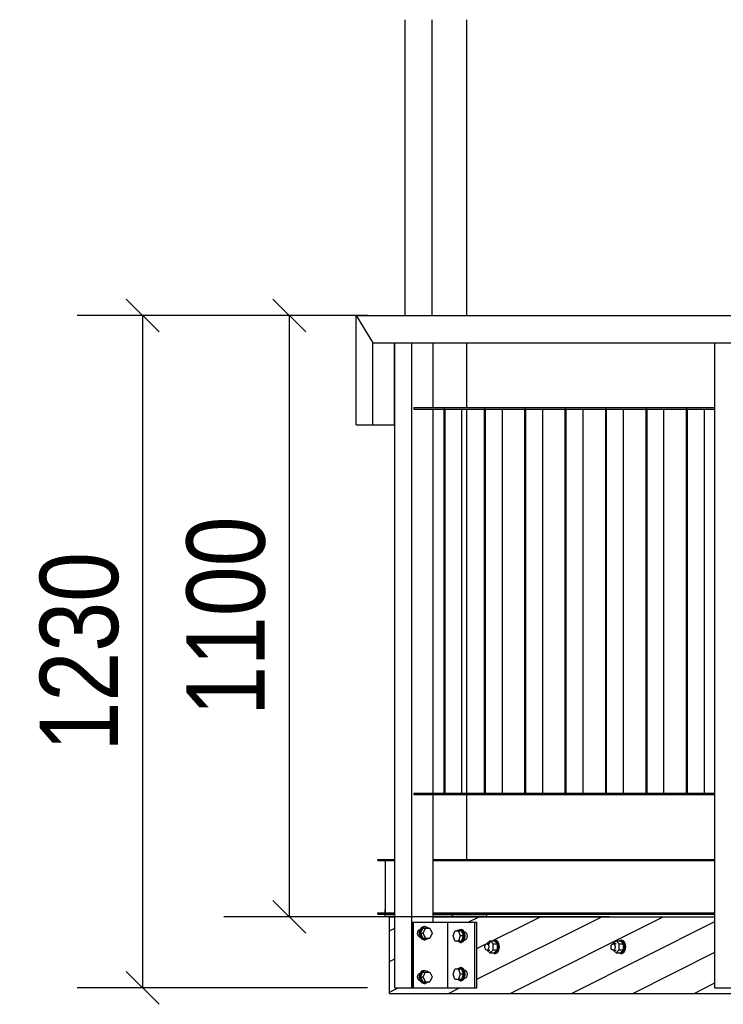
# Model space of a CAD drawing. Header units: millimetres. Extents: x 1838 to 190192, y -28 to 11710.
# Tile 63 of 80: x 127021 to 128308, y 3005 to 4806. Entities that reach past the tile are written whole.
import ezdxf

# ---------------------------------------------------------------- set-up
doc = ezdxf.new("R2010")
doc.units = ezdxf.units.MM
doc.styles.add('Arial Narrow', font='ARIALN.TTF', dxfattribs={"height": 0.2})

# ---------------------------------------------------------------- blocks, each defined once
blk = doc.blocks.new('Bolt-73220 - 72541')
at = {"color": 7}
for p, q in [((127875.9, 3115.8), (127881.2, 3120.7)), ((127881.2, 3120.7), (127887.1, 3115.2)), ((127881.2, 3120.7), (127889.1, 3120.7)), ((127886.7, 3120.7), (127889.1, 3121.8)), ((127889.1, 3121.8), (127892.8, 3120.2)), ((127889.1, 3121.8), (127891.5, 3121.8)), ((127895, 3115.2), (127889.1, 3120.7)), ((127895.2, 3120.2), (127891.5, 3121.8)), ((127892.8, 3120.2), (127895.5, 3115.8)), ((127897.9, 3115.8), (127895.2, 3120.2)), ((128106.9, 3115.8), (128112.2, 3120.7)), ((128112.2, 3120.7), (128118, 3115.2)), ((128112.2, 3120.7), (128120, 3120.7)), ((128117.7, 3120.7), (128120, 3121.8)), ((128120, 3121.8), (128123.7, 3120.2)), ((128120, 3121.8), (128122.4, 3121.8)), ((128125.9, 3115.2), (128120, 3120.7)), ((128126.1, 3120.2), (128122.4, 3121.8)), ((128123.7, 3120.2), (128126.4, 3115.8)), ((128128.8, 3115.8), (128126.1, 3120.2)), ((127872, 3109.8), (127872.5, 3112.8)), ((127872.5, 3106.8), (127872, 3109.8)), ((127872.5, 3112.8), (127873.9, 3115)), ((127873.9, 3104.6), (127872.5, 3106.8)), ((127873.9, 3115), (127875.7, 3115.8)), ((127875.7, 3103.8), (127873.9, 3104.6)), ((127875.7, 3115.8), (127877.6, 3115)), ((127875.7, 3115.8), (127881.2, 3115.8)), ((127877.6, 3104.6), (127875.7, 3103.8)), ((127875.7, 3103.8), (127881.2, 3103.8)), ((127875.9, 3103.8), (127881.2, 3098.8)), ((127877.6, 3115), (127878.9, 3112.8)), ((127878.9, 3106.8), (127877.6, 3104.6)), ((127878.9, 3112.8), (127879.4, 3109.8)), ((127879.4, 3109.8), (127878.9, 3106.8)), ((127881.2, 3098.8), (127887.1, 3104.3)), ((127881.2, 3098.8), (127889.1, 3098.8)), ((127889.1, 3097.8), (127886.7, 3098.8)), ((127887.1, 3104.3), (127887.1, 3115.2)), ((127887.1, 3115.2), (127895, 3115.2)), ((127887.1, 3104.3), (127895, 3104.3)), ((127889.1, 3098.8), (127895, 3104.3)), ((127892.8, 3099.4), (127889.1, 3097.8)), ((127891.5, 3097.8), (127895.2, 3099.4)), ((127895.5, 3103.8), (127892.8, 3099.4)), ((127895, 3104.3), (127895, 3115.2)), ((127895.2, 3099.4), (127897.9, 3103.8)), ((127895.5, 3115.8), (127896.5, 3109.8)), ((127896.5, 3109.8), (127895.5, 3103.8)), ((127898.9, 3109.8), (127897.9, 3115.8)), ((127897.9, 3103.8), (127898.9, 3109.8)), ((128102.9, 3109.8), (128103.4, 3112.8)), ((128103.4, 3106.8), (128102.9, 3109.8)), ((128103.4, 3112.8), (128104.8, 3115)), ((128104.8, 3104.6), (128103.4, 3106.8)), ((128104.8, 3115), (128106.6, 3115.8)), ((128106.6, 3103.8), (128104.8, 3104.6)), ((128106.6, 3115.8), (128108.5, 3115)), ((128106.6, 3115.8), (128112.2, 3115.8)), ((128108.5, 3104.6), (128106.6, 3103.8)), ((128106.6, 3103.8), (128112.2, 3103.8)), ((128106.9, 3103.8), (128112.2, 3098.8)), ((128108.5, 3115), (128109.8, 3112.8)), ((128109.8, 3106.8), (128108.5, 3104.6)), ((128109.8, 3112.8), (128110.3, 3109.8)), ((128110.3, 3109.8), (128109.8, 3106.8)), ((128112.2, 3098.8), (128118, 3104.3)), ((128112.2, 3098.8), (128120, 3098.8)), ((128120, 3097.8), (128117.7, 3098.8)), ((128118, 3104.3), (128118, 3115.2)), ((128118, 3115.2), (128125.9, 3115.2)), ((128118, 3104.3), (128125.9, 3104.3)), ((128120, 3098.8), (128125.9, 3104.3)), ((128123.7, 3099.4), (128120, 3097.8)), ((128122.4, 3097.8), (128126.1, 3099.4)), ((128126.4, 3103.8), (128123.7, 3099.4)), ((128125.9, 3104.3), (128125.9, 3115.2)), ((128126.1, 3099.4), (128128.8, 3103.8)), ((128126.4, 3115.8), (128127.4, 3109.8)), ((128127.4, 3109.8), (128126.4, 3103.8)), ((128129.8, 3109.8), (128128.8, 3115.8)), ((128128.8, 3103.8), (128129.8, 3109.8)), ((127889.1, 3097.8), (127891.5, 3097.8)), ((128120, 3097.8), (128122.4, 3097.8))]:
    blk.add_line(p, q, dxfattribs=at)
blk = doc.blocks.new('Part-73006 - 72541')
at = {"color": 7}
for p, q in [((127872.6, 4093.3), (127870.8, 4093.3)), ((127870.8, 4093.3), (127870.8, 3391.3)), ((127872.6, 4093.3), (127872.6, 3391.3)), ((127904.2, 3391.3), (127904.2, 4093.3)), ((127872.6, 3391.3), (127870.8, 3391.3))]:
    blk.add_line(p, q, dxfattribs=at)
blk = doc.blocks.new('Part-72996 - 72541')
at = {"color": 7}
for p, q in [((127742.5, 3391.3), (127742.5, 3388.3)), ((127742.5, 3391.3), (128292.9, 3391.3)), ((127742.5, 3388.3), (128292.9, 3388.3))]:
    blk.add_line(p, q, dxfattribs=at)
blk = doc.blocks.new('Part-72736 - 72541')
at = {"color": 7}
blk.add_line((127697.5, 3024.8), (127697.5, 3164.8), dxfattribs=at)
blk = doc.blocks.new('Part-72739 - 72541')
h = blk.add_hatch()
h.set_pattern_fill('', color=96, scale=50, style=0, pattern_type=0)
h.set_pattern_definition([(26.565, (128948.414, 3034.76), (-56.1266, 28.0633), [])])
h.paths.add_polyline_path([(128948.4, 3164.8), (128948.4, 3034.8), (128875.1, 3034.8), (128875.1, 3154.8), (128878.2, 3154.8), (128878.2, 3164.8), (128363, 3164.8), (128363, 3154.8), (128443, 3154.8), (128443, 3034.8), (128292.9, 3034.8), (128292.9, 3164.8), (127777.7, 3164.8), (127777.7, 3154.8), (127857.6, 3154.8), (127857.6, 3034.8), (127707.5, 3034.8), (127707.5, 3164.8), (127697.5, 3164.8), (127697.5, 3024.8), (129053, 3024.8), (129053, 3164.4), (129082.2, 3164.4), (129082.2, 3164.8)])
at = {"color": 96}
for p, q in [((127697.5, 3024.8), (127697.5, 3164.8)), ((127697.5, 3164.8), (127707.5, 3164.8)), ((127777.7, 3164.8), (128292.9, 3164.8)), ((128363, 3164.8), (128878.2, 3164.8)), ((128948.4, 3164.8), (129082.2, 3164.8)), ((129053, 3024.8), (129053, 3164.8)), ((129082.2, 3164.8), (129082.2, 3164.4)), ((127697.5, 3024.8), (129053, 3024.8))]:
    blk.add_line(p, q, dxfattribs=at)
blk = doc.blocks.new('Part-72942 - 72541')
at = {"color": 7}
for p, q in [((127726.6, 4264.8), (127726.6, 4806)), ((127775.8, 4264.8), (127775.8, 4806)), ((127838.9, 4264.8), (127838.9, 4806)), ((127838.9, 4096.3), (127838.9, 4214.8)), ((127838.9, 3391.3), (127838.9, 4093.3)), ((127838.9, 3269.8), (127838.9, 3388.3))]:
    blk.add_line(p, q, dxfattribs=at)
blk = doc.blocks.new('Part-72947 - 72541')
at = {"color": 7}
for p, q in [((127689.6, 3177.8), (127690.4, 3177.8)), ((127689.6, 3171.8), (127689.6, 3177.8)), ((127689.6, 3165.8), (127689.6, 3169.8)), ((127689.6, 3165.8), (127707.5, 3165.8)), ((127777.7, 3165.8), (127875.8, 3165.8)), ((127812.8, 3165.8), (127812.8, 3169.8)), ((127875.8, 3165.8), (127875.8, 3169.8))]:
    blk.add_line(p, q, dxfattribs=at)
blk = doc.blocks.new('Bolt-72948 - 72541')
at = {"color": 7}
for p, q in [((127821.8, 3164.8), (127821.8, 3165.8)), ((127837.7, 3164.8), (127837.7, 3165.8))]:
    blk.add_line(p, q, dxfattribs=at)
blk = doc.blocks.new('Part-72991 - 72541')
at = {"color": 7}
for p, q in [((127707.5, 3034.8), (127707.5, 4214.8)), ((127707.5, 4214.8), (127738.3, 4214.8)), ((127738.3, 3034.8), (127738.3, 4214.8)), ((127777.7, 4096.3), (127777.7, 4214.8)), ((127777.7, 3391.3), (127777.7, 4093.3)), ((127777.7, 3154.8), (127777.7, 3388.3)), ((127707.5, 3034.8), (127738.3, 3034.8))]:
    blk.add_line(p, q, dxfattribs=at)
blk = doc.blocks.new('Part-72992 - 72541')
at = {"color": 7}
for p, q in [((128292.9, 3034.8), (128292.9, 4214.8)), ((128292.9, 4214.8), (128323.6, 4214.8)), ((128323.6, 3034.8), (128323.6, 4214.8)), ((128363, 4096.3), (128363, 4214.8)), ((128363, 3391.3), (128363, 4093.3)), ((128363, 3154.8), (128363, 3388.3)), ((128292.9, 3034.8), (128323.6, 3034.8))]:
    blk.add_line(p, q, dxfattribs=at)
blk = doc.blocks.new('Part-72994 - 72541')
at = {"color": 7}
for p, q in [((127636.7, 4064.8), (127636.7, 4264.8)), ((127636.7, 4264.8), (127667.5, 4214.8)), ((127667.5, 4064.8), (127667.5, 4214.8)), ((127706.9, 4064.8), (127706.9, 4214.8)), ((127636.7, 4064.8), (127706.9, 4064.8))]:
    blk.add_line(p, q, dxfattribs=at)
blk = doc.blocks.new('Part-72995 - 72541')
at = {"color": 7}
for p, q in [((127636.7, 4264.8), (127667.5, 4214.8)), ((127636.7, 4264.8), (128909, 4264.8)), ((128909, 4264.8), (128909, 4214.8)), ((127667.5, 4214.8), (128909, 4214.8))]:
    blk.add_line(p, q, dxfattribs=at)
blk = doc.blocks.new('Part-73005 - 72541')
at = {"color": 7}
for p, q in [((127798.8, 4093.3), (127796.9, 4093.3)), ((127796.9, 4093.3), (127796.9, 3391.3)), ((127798.8, 4093.3), (127798.8, 3391.3)), ((127830.3, 3391.3), (127830.3, 4093.3)), ((127798.8, 3391.3), (127796.9, 3391.3))]:
    blk.add_line(p, q, dxfattribs=at)
blk = doc.blocks.new('Part-73007 - 72541')
at = {"color": 7}
for p, q in [((127946.5, 4093.3), (127944.7, 4093.3)), ((127944.7, 4093.3), (127944.7, 3391.3)), ((127946.5, 4093.3), (127946.5, 3391.3)), ((127978.1, 3391.3), (127978.1, 4093.3)), ((127946.5, 3391.3), (127944.7, 3391.3))]:
    blk.add_line(p, q, dxfattribs=at)
blk = doc.blocks.new('Part-73008 - 72541')
at = {"color": 7}
for p, q in [((128020.4, 4093.3), (128018.6, 4093.3)), ((128018.6, 4093.3), (128018.6, 3391.3)), ((128020.4, 4093.3), (128020.4, 3391.3)), ((128051.9, 3391.3), (128051.9, 4093.3)), ((128020.4, 3391.3), (128018.6, 3391.3))]:
    blk.add_line(p, q, dxfattribs=at)
blk = doc.blocks.new('Part-73009 - 72541')
at = {"color": 7}
for p, q in [((128094.3, 4093.3), (128092.5, 4093.3)), ((128092.5, 4093.3), (128092.5, 3391.3)), ((128094.3, 4093.3), (128094.3, 3391.3)), ((128125.8, 3391.3), (128125.8, 4093.3)), ((128094.3, 3391.3), (128092.5, 3391.3))]:
    blk.add_line(p, q, dxfattribs=at)
blk = doc.blocks.new('Part-73010 - 72541')
at = {"color": 7}
for p, q in [((128168.2, 4093.3), (128166.4, 4093.3)), ((128166.4, 4093.3), (128166.4, 3391.3)), ((128168.2, 4093.3), (128168.2, 3391.3)), ((128199.7, 3391.3), (128199.7, 4093.3)), ((128168.2, 3391.3), (128166.4, 3391.3))]:
    blk.add_line(p, q, dxfattribs=at)
blk = doc.blocks.new('Part-73011 - 72541')
at = {"color": 7}
for p, q in [((128242.1, 4093.3), (128240.3, 4093.3)), ((128240.3, 4093.3), (128240.3, 3391.3)), ((128242.1, 4093.3), (128242.1, 3391.3)), ((128273.6, 3391.3), (128273.6, 4093.3)), ((128242.1, 3391.3), (128240.3, 3391.3))]:
    blk.add_line(p, q, dxfattribs=at)
blk = doc.blocks.new('Part-73047 - 72541')
at = {"color": 7}
for p, q in [((127676.2, 3267.8), (127676.2, 3269.8)), ((127676.2, 3269.8), (127707.5, 3269.8)), ((127676.2, 3267.8), (127707.5, 3267.8)), ((127690.4, 3171.8), (127690.4, 3267.8)), ((127777.7, 3269.8), (128292.9, 3269.8)), ((127777.7, 3267.8), (128292.9, 3267.8)), ((128363, 3269.8), (128878.2, 3269.8)), ((128363, 3267.8), (128878.2, 3267.8)), ((128948.4, 3269.8), (129035.6, 3269.8)), ((128948.4, 3267.8), (129034, 3267.8)), ((129019.8, 3267.8), (129019.8, 3269.8)), ((129034, 3171.8), (129034, 3267.8)), ((129035.6, 3169.8), (129035.6, 3269.8)), ((127676.2, 3169.8), (127676.2, 3171.8)), ((127676.2, 3171.8), (127707.5, 3171.8)), ((127777.7, 3171.8), (128292.9, 3171.8)), ((128363, 3171.8), (128878.2, 3171.8)), ((128948.4, 3171.8), (129034, 3171.8)), ((129019.8, 3169.8), (129019.8, 3171.8)), ((127676.2, 3169.8), (127707.5, 3169.8)), ((127777.7, 3169.8), (128292.9, 3169.8)), ((128363, 3169.8), (128878.2, 3169.8)), ((128948.4, 3169.8), (129035.6, 3169.8))]:
    blk.add_line(p, q, dxfattribs=at)
blk = doc.blocks.new('Part-73051 - 72541')
at = {"color": 7}
for p, q in [((127738.3, 3154.8), (127857.6, 3154.8)), ((127738.3, 3154.8), (127738.3, 3034.8)), ((127741.4, 3034.8), (127741.4, 3154.8)), ((127804.4, 3034.8), (127804.4, 3154.8)), ((127853.6, 3034.8), (127853.6, 3154.8)), ((127857.6, 3034.8), (127857.6, 3154.8)), ((127738.3, 3034.8), (127857.6, 3034.8))]:
    blk.add_line(p, q, dxfattribs=at)
blk = doc.blocks.new('Bolt-73052 - 72541')
at = {"color": 7}
for p, q in [((127814.3, 3129.8), (127817.5, 3138.8)), ((127829.9, 3138.8), (127817.5, 3138.8)), ((127822.1, 3138.8), (127823, 3140.2)), ((127823, 3140.2), (127826.7, 3141.8)), ((127823.9, 3138.8), (127827.1, 3129.8)), ((127826.7, 3141.8), (127830.3, 3140.2)), ((127826.7, 3141.8), (127829, 3141.8)), ((127832.7, 3140.2), (127829, 3141.8)), ((127833.1, 3129.8), (127829.9, 3138.8)), ((127830.3, 3140.2), (127833.1, 3135.8)), ((127835.4, 3135.8), (127832.7, 3140.2)), ((127833.1, 3135.8), (127834, 3129.8)), ((127834.5, 3137.3), (127835.2, 3137.3)), ((127835.2, 3137.3), (127836.9, 3136.7)), ((127836.4, 3129.8), (127835.4, 3135.8)), ((127836.9, 3136.7), (127838.4, 3135.1)), ((127838.4, 3135.1), (127839.4, 3132.6)), ((127817.5, 3120.8), (127814.3, 3129.8)), ((127817.5, 3120.8), (127829.9, 3120.8)), ((127823, 3119.4), (127822.1, 3120.8)), ((127826.7, 3117.8), (127823, 3119.4)), ((127827.1, 3129.8), (127823.9, 3120.8)), ((127830.3, 3119.4), (127826.7, 3117.8)), ((127826.7, 3117.8), (127829, 3117.8)), ((127833.1, 3129.8), (127827.1, 3129.8)), ((127829, 3117.8), (127832.7, 3119.4)), ((127829.9, 3120.8), (127833.1, 3129.8)), ((127833.1, 3123.8), (127830.3, 3119.4)), ((127832.7, 3119.4), (127835.4, 3123.8)), ((127834, 3129.8), (127833.1, 3123.8)), ((127834.5, 3122.3), (127835.2, 3122.3)), ((127836.9, 3122.8), (127835.2, 3122.3)), ((127835.4, 3123.8), (127836.4, 3129.8)), ((127838.4, 3124.5), (127836.9, 3122.8)), ((127839.4, 3126.9), (127838.4, 3124.5)), ((127839.4, 3132.6), (127839.8, 3129.8)), ((127839.8, 3129.8), (127839.4, 3126.9)), ((127814.3, 3059.8), (127817.5, 3068.8)), ((127829.9, 3068.8), (127817.5, 3068.8)), ((127822.1, 3068.8), (127823, 3070.2)), ((127823, 3070.2), (127826.7, 3071.8)), ((127823.9, 3068.8), (127827.1, 3059.8)), ((127826.7, 3071.8), (127830.3, 3070.2)), ((127826.7, 3071.8), (127829, 3071.8)), ((127832.7, 3070.2), (127829, 3071.8)), ((127833.1, 3059.8), (127829.9, 3068.8)), ((127830.3, 3070.2), (127833.1, 3065.8)), ((127835.4, 3065.8), (127832.7, 3070.2)), ((127833.1, 3065.8), (127834, 3059.8)), ((127834.5, 3067.3), (127835.2, 3067.3)), ((127835.2, 3067.3), (127836.9, 3066.7)), ((127836.4, 3059.8), (127835.4, 3065.8)), ((127836.9, 3066.7), (127838.4, 3065.1)), ((127838.4, 3065.1), (127839.4, 3062.6)), ((127839.4, 3062.6), (127839.8, 3059.8)), ((127817.5, 3050.8), (127814.3, 3059.8)), ((127817.5, 3050.8), (127829.9, 3050.8)), ((127823, 3049.4), (127822.1, 3050.8)), ((127826.7, 3047.8), (127823, 3049.4)), ((127827.1, 3059.8), (127823.9, 3050.8)), ((127830.3, 3049.4), (127826.7, 3047.8)), ((127826.7, 3047.8), (127829, 3047.8)), ((127833.1, 3059.8), (127827.1, 3059.8)), ((127829, 3047.8), (127832.7, 3049.4)), ((127829.9, 3050.8), (127833.1, 3059.8)), ((127833.1, 3053.8), (127830.3, 3049.4)), ((127832.7, 3049.4), (127835.4, 3053.8)), ((127834, 3059.8), (127833.1, 3053.8)), ((127834.5, 3052.3), (127835.2, 3052.3)), ((127836.9, 3052.8), (127835.2, 3052.3)), ((127835.4, 3053.8), (127836.4, 3059.8)), ((127838.4, 3054.5), (127836.9, 3052.8)), ((127839.4, 3056.9), (127838.4, 3054.5)), ((127839.8, 3059.8), (127839.4, 3056.9))]:
    blk.add_line(p, q, dxfattribs=at)
blk = doc.blocks.new('Bolt-73053 - 72541')
at = {"color": 7}
for p, q in [((127749.2, 3134.8), (127749.7, 3137.6)), ((127749.7, 3131.9), (127749.2, 3134.8)), ((127749.7, 3137.6), (127751, 3140.1)), ((127751, 3140.1), (127752.9, 3141.7)), ((127752.9, 3140.8), (127751.6, 3134.8)), ((127751.6, 3134.8), (127752.9, 3128.8)), ((127756.3, 3145.2), (127752.9, 3140.8)), ((127752.9, 3141.7), (127753.8, 3141.9)), ((127753.4, 3134.8), (127754.7, 3140.8)), ((127754.7, 3128.8), (127753.4, 3134.8)), ((127754.7, 3140.8), (127758.2, 3145.2)), ((127754.7, 3134.8), (127758.8, 3143.8)), ((127754.7, 3134.8), (127758.8, 3125.8)), ((127754.7, 3134.8), (127759.3, 3134.8)), ((127761.1, 3146.8), (127756.3, 3145.2)), ((127758.2, 3145.2), (127762.9, 3146.8)), ((127758.8, 3143.8), (127771.6, 3143.8)), ((127759.3, 3134.8), (127763.4, 3143.8)), ((127763.4, 3125.8), (127759.3, 3134.8)), ((127761.1, 3146.8), (127762.9, 3146.8)), ((127762.9, 3146.8), (127767.6, 3145.2)), ((127767.6, 3145.2), (127768.7, 3143.8)), ((127771.6, 3143.8), (127775.7, 3134.8)), ((127775.7, 3134.8), (127771.6, 3125.8)), ((127751, 3129.5), (127749.7, 3131.9)), ((127752.9, 3127.8), (127751, 3129.5)), ((127752.9, 3128.8), (127756.3, 3124.4)), ((127753.8, 3127.6), (127752.9, 3127.8)), ((127758.2, 3124.4), (127754.7, 3128.8)), ((127756.3, 3124.4), (127761.1, 3122.8)), ((127762.9, 3122.8), (127758.2, 3124.4)), ((127758.8, 3125.8), (127771.6, 3125.8)), ((127761.1, 3122.8), (127762.9, 3122.8)), ((127767.6, 3124.4), (127762.9, 3122.8)), ((127768.7, 3125.8), (127767.6, 3124.4)), ((127756.3, 3065.2), (127752.9, 3060.8)), ((127754.7, 3060.8), (127758.2, 3065.2)), ((127754.7, 3054.8), (127758.8, 3063.8)), ((127761.1, 3066.8), (127756.3, 3065.2)), ((127758.2, 3065.2), (127762.9, 3066.8)), ((127758.8, 3063.8), (127771.6, 3063.8)), ((127759.3, 3054.8), (127763.4, 3063.8)), ((127761.1, 3066.8), (127762.9, 3066.8)), ((127762.9, 3066.8), (127767.6, 3065.2)), ((127767.6, 3065.2), (127768.7, 3063.8)), ((127771.6, 3063.8), (127775.7, 3054.8)), ((127749.2, 3054.8), (127749.7, 3057.6)), ((127749.7, 3051.9), (127749.2, 3054.8)), ((127749.7, 3057.6), (127751, 3060.1)), ((127751, 3049.5), (127749.7, 3051.9)), ((127751, 3060.1), (127752.9, 3061.7)), ((127752.9, 3047.8), (127751, 3049.5)), ((127752.9, 3060.8), (127751.6, 3054.8)), ((127751.6, 3054.8), (127752.9, 3048.8)), ((127752.9, 3061.7), (127753.8, 3061.9)), ((127752.9, 3048.8), (127756.3, 3044.4)), ((127753.8, 3047.6), (127752.9, 3047.8)), ((127753.4, 3054.8), (127754.7, 3060.8)), ((127754.7, 3048.8), (127753.4, 3054.8)), ((127754.7, 3054.8), (127758.8, 3045.8)), ((127754.7, 3054.8), (127759.3, 3054.8)), ((127758.2, 3044.4), (127754.7, 3048.8)), ((127756.3, 3044.4), (127761.1, 3042.8)), ((127762.9, 3042.8), (127758.2, 3044.4)), ((127758.8, 3045.8), (127771.6, 3045.8)), ((127763.4, 3045.8), (127759.3, 3054.8)), ((127767.6, 3044.4), (127762.9, 3042.8)), ((127768.7, 3045.8), (127767.6, 3044.4)), ((127775.7, 3054.8), (127771.6, 3045.8)), ((127761.1, 3042.8), (127762.9, 3042.8))]:
    blk.add_line(p, q, dxfattribs=at)
blk = doc.blocks.new('Part-73092 - 72541')
at = {"color": 7}
for p, q in [((127742.5, 4096.3), (127742.5, 4093.3)), ((127742.5, 4096.3), (128292.9, 4096.3)), ((127742.5, 4093.3), (128292.9, 4093.3))]:
    blk.add_line(p, q, dxfattribs=at)
blk = doc.blocks.new('StraightDimension-76598 - 72541')
at = {"color": 174}
for p, q in [((127276.3, 4234.8), (127216.3, 4294.8)), ((127657.5, 4264.8), (127126.3, 4264.8)), ((127246.3, 3034.8), (127246.3, 4264.8)), ((127216.3, 3064.8), (127276.3, 3004.8)), ((127657.5, 3034.8), (127126.3, 3034.8))]:
    blk.add_line(p, q, dxfattribs=at)
at = {"color": 30, "style": 'Arial Narrow'}
blk.add_text('1230', height=143.16, rotation=90.0002, dxfattribs=at).set_placement((127201.3, 3467.4))
blk = doc.blocks.new('StraightDimension-76657 - 72541')
at = {"color": 174}
for p, q in [((127544.5, 4234.8), (127484.5, 4294.8)), ((127586.7, 4264.8), (127394.5, 4264.8)), ((127514.5, 3164.8), (127514.5, 4264.8)), ((127484.5, 3194.8), (127544.5, 3134.8)), ((128099.9, 3164.8), (127394.5, 3164.8))]:
    blk.add_line(p, q, dxfattribs=at)
at = {"color": 30, "style": 'Arial Narrow'}
blk.add_text('1100', height=143.16, rotation=90.0002, dxfattribs=at).set_placement((127469.5, 3532.4))

msp = doc.modelspace()

# ---------------------------------------------------------------- block references
for name in ['Part-72942 - 72541', 'StraightDimension-76598 - 72541', 'StraightDimension-76657 - 72541', 'Part-72994 - 72541', 'Part-72995 - 72541', 'Part-72991 - 72541', 'Part-72992 - 72541', 'Part-73092 - 72541', 'Part-73005 - 72541', 'Part-73006 - 72541', 'Part-73007 - 72541', 'Part-73008 - 72541', 'Part-73009 - 72541', 'Part-73010 - 72541', 'Part-73011 - 72541', 'Part-72996 - 72541', 'Part-73047 - 72541', 'Part-72947 - 72541', 'Part-72736 - 72541', 'Part-72739 - 72541', 'Part-73051 - 72541', 'Bolt-72948 - 72541', 'Bolt-73053 - 72541', 'Bolt-73052 - 72541', 'Bolt-73220 - 72541']:
    msp.add_blockref(name, (0, 0))

doc.saveas('drawing.dxf')
